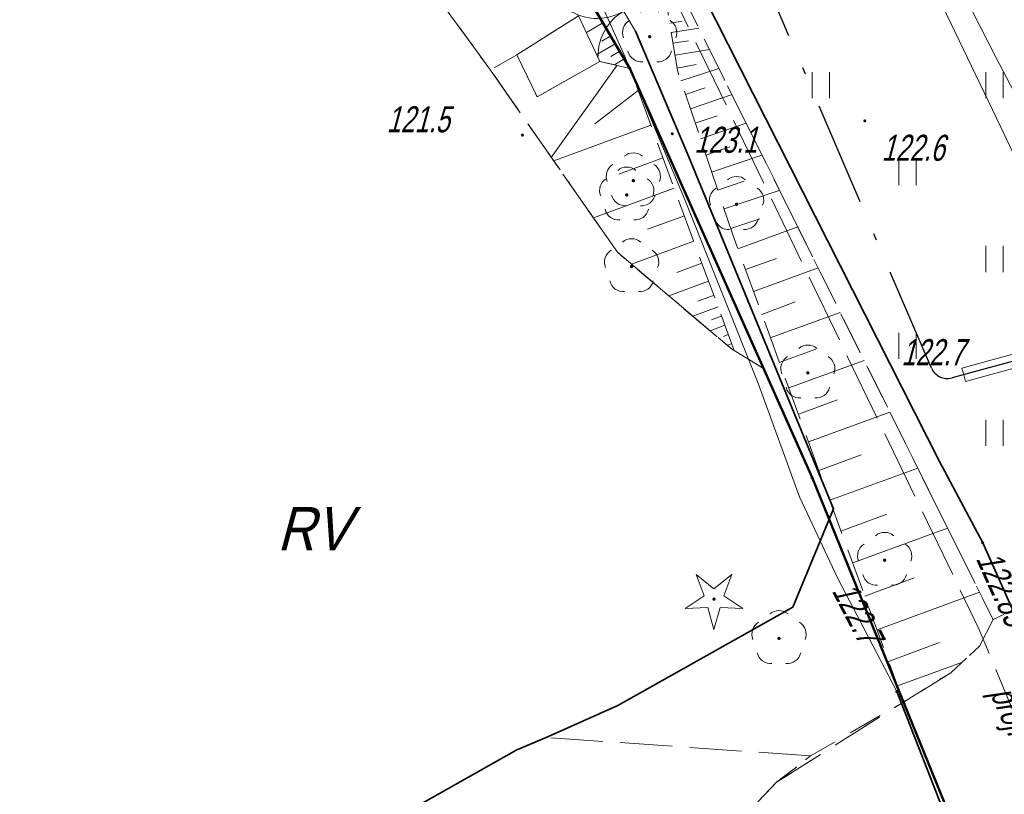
# Model space of a CAD drawing. Extents: x 7463256 to 7464485, y 5957341 to 5958260.
# Tile 80 of 256: x 7463632 to 7463660, y 5957455 to 5957477. Entities that reach past the tile are written whole.
import ezdxf
from ezdxf.enums import TextEntityAlignment as Align

# ---------------------------------------------------------------- set-up
doc = ezdxf.new("R2010")
doc.units = 0
doc.header["$MEASUREMENT"] = 0
for name, pattern in [('1.5_0.5', [2, 1.5, -0.5]), ('218-500', [1, 0.5, -0.5]), ('GAK', [5.2, 3, -1, 0.2, -1]), ('ktok02-500', [0]), ('l219_500', [0]), ('mz1.0_0.5', [1.5, 1, -0.5]), ('mz1.25_0.5', [1.75, 1.25, -0.5]), ('mz2.0_0.5', [2.5, 2, -0.5])]:
    doc.linetypes.add(name, pattern=pattern)
doc.layers.get('0').update_dxf_attribs({"color": 2, "linetype": 'CONTINUOUS', "lineweight": 5})
for name, color, linetype in [('000 Inne (niezydentyfikowane)', 7, 'CONTINUOUS'), ('203-Punkt załamania granicy działki nie stabilizowany', 7, 'CONTINUOUS'), ('210-Oznaczenie użytku', 7, 'CONTINUOUS'), ('217-Granica konturu klasyfikcyjnego', 7, 'CONTINUOUS'), ('218-Granica użytku', 7, 'CONTINUOUS'), ('219-Linia granicy', 7, 'CONTINUOUS'), ('brama (linia)', 7, 'CONTINUOUS'), ('brama (linia) - symbol', 7, 'CONTINUOUS'), ('chodnik (powierzchnia)', 7, 'CONTINUOUS'), ('drzewo iglaste (punkt)', 7, 'CONTINUOUS'), ('drzewo liściaste (punkt)', 7, 'CONTINUOUS'), ('jezdnia (powierzchnia)', 7, 'CONTINUOUS'), ('ogrodzenie trwałe (linia)', 7, 'CONTINUOUS'), ('przewód elektroenergetyczny (linia)', 7, 'CONTINUOUS'), ('przewód telekomunikacyjny (linia)', 7, 'CONTINUOUS'), ('przewód telekomunikacyjny - projektowany lub w budowie (linia) - ob. projektowany', 7, 'CONTINUOUS'), ('przewód telekomunikacyjny - projektowany lub w budowie (linia) - ob. projektowany-Atr1', 7, 'CONTINUOUS'), ('punkt o określonej wysokości (sieć elektroenergetyczna)', 7, 'CONTINUOUS'), ('punkt o określonej wysokości (sieć elektroenergetyczna)-Atr2', 7, 'CONTINUOUS'), ('punkt wysokościowy naturalny', 7, 'CONTINUOUS'), ('punkt wysokościowy naturalny-Atr2', 7, 'CONTINUOUS'), ('rura ochronna - przewód elektroenergetyczny (linia)', 7, 'CONTINUOUS'), ('schody w ciągu komunikacyjnym', 7, 'CONTINUOUS'), ('skarpa nieumocniona (powierzchnia)', 7, 'CONTINUOUS'), ('trawnik (powierzchnia)', 7, 'CONTINUOUS'), ('trawnik (powierzchnia) - symbol', 7, 'CONTINUOUS')]:
    doc.layers.add(name, color=color, linetype=linetype)
doc.layers.add('@proj.rury', color=7, linetype='CONTINUOUS', lineweight=20)
doc.layers.add('____proj LSN', color=1, linetype='CONTINUOUS', lineweight=5)
doc.styles.get("Standard").update_dxf_attribs({"font": 'txt', "width": 0.75})
doc.linetypes.add('902-500', pattern='A,3.75,0,[1,ksztalty.shx,S=0.5,R=0,X=0,Y=0],3.75', length=7.5)

# ---------------------------------------------------------------- blocks, each defined once
blk = doc.blocks.new('PW01')
at = {"linetype": 'Continuous', "lineweight": 13}
h = blk.add_hatch(color=0, dxfattribs=at)
edge = h.paths.add_edge_path()
edge.add_arc((0, 0), 0.045, 0, 360)
blk = doc.blocks.new('OP021')
at = {"linetype": 'Continuous', "lineweight": 13}
h = blk.add_hatch(color=0, dxfattribs=at)
edge = h.paths.add_edge_path()
edge.add_arc((0, 0), 0.05, 0, 360)
at = {"color": 0, "linetype": 'Continuous', "lineweight": 13}
for centre, start, end in [((0, 0.4), 49.272, 130.728), ((-0.38, 0.124), 121.308, 202.548), ((0.38, 0.124), 337.452, 58.692), ((-0.235, -0.324), 193.221, 274.871), ((0.235, -0.324), 265.129, 346.779)]:
    blk.add_arc(centre, 0.4, start, end, dxfattribs=at)
blk = doc.blocks.new('OP011')
at = {"linetype": 'Continuous', "lineweight": 13}
h = blk.add_hatch(color=0, dxfattribs=at)
edge = h.paths.add_edge_path()
edge.add_arc((0, 0), 0.05, 0, 360)
at = {"color": 0, "linetype": 'Continuous', "lineweight": 13}
for p, q in [((-0.283, 0.093), (-0.512, 0.706)), ((-0.512, 0.706), (0, 0.299)), ((0, 0.299), (0.512, 0.706)), ((0.512, 0.706), (0.283, 0.093)), ((-0.828, -0.268), (-0.283, 0.093)), ((0.283, 0.093), (0.828, -0.268)), ((-0.175, -0.24), (-0.828, -0.268)), ((0, -0.87), (-0.175, -0.24)), ((0.175, -0.24), (0, -0.87)), ((0.828, -0.268), (0.175, -0.24))]:
    blk.add_line(p, q, dxfattribs=at)
blk = doc.blocks.new('OK02')
at = {"color": 0, "linetype": 'Continuous', "lineweight": 0}
for centre, start, end in [((-1.5, 0), 0, 60), ((1.5, 0), 120, 180)]:
    blk.add_arc(centre, 1.5, start, end, dxfattribs=at)
blk = doc.blocks.new('TU04')
at = {"color": 0, "linetype": 'Continuous', "lineweight": 13}
for p, q in [((0, 0), (0, 0.75)), ((0.5, 0), (0.5, 0.75))]:
    blk.add_line(p, q, dxfattribs=at)
blk = doc.blocks.new('203')
at = {"linetype": 'Continuous', "lineweight": 0}
h = blk.add_hatch(color=0, dxfattribs=at)
edge = h.paths.add_edge_path()
edge.add_arc((0, 0), 0.045, 0, 360)

msp = doc.modelspace()

# ---------------------------------------------------------------- linework, layer by layer
at = {"layer": '000 Inne (niezydentyfikowane)', "color": 7, "linetype": 'Continuous', "lineweight": 13}
for p, q in [((7463648.81, 5957476.88), (7463648.34, 5957476.6)), ((7463650.74, 5957476.87), (7463651.09, 5957476.93)), ((7463650.78, 5957476.6), (7463651.57, 5957476.73)), ((7463649.17, 5957476.28), (7463648.64, 5957475.97)), ((7463649.04, 5957476.51), (7463648.78, 5957476.35)), ((7463650.83, 5957476.29), (7463651.28, 5957476.36)), ((7463649.3, 5957476.06), (7463649.04, 5957475.91)), ((7463650.89, 5957475.95), (7463651.88, 5957476.11)), ((7463649.43, 5957475.84), (7463649.15, 5957475.67)), ((7463650.95, 5957475.58), (7463651.5, 5957475.68)), ((7463649.22, 5957475.66), (7463647.33, 5957473.01)), ((7463649.56, 5957475.62), (7463649.54, 5957475.6)), ((7463651.06, 5957475.21), (7463652.15, 5957475.57)), ((7463649.83, 5957474.93), (7463648.58, 5957473.97)), ((7463651.19, 5957474.82), (7463651.76, 5957475.01)), ((7463651.33, 5957474.41), (7463652.53, 5957474.82)), ((7463651.47, 5957473.99), (7463652.1, 5957474.2)), ((7463651.62, 5957473.54), (7463652.94, 5957473.99)), ((7463650.19, 5957473.94), (7463647.4, 5957472.91)), ((7463651.78, 5957473.07), (7463652.47, 5957473.31)), ((7463650.54, 5957473), (7463649.27, 5957472.53)), ((7463651.94, 5957472.58), (7463653.39, 5957473.07)), ((7463652.12, 5957472.07), (7463652.88, 5957472.32)), ((7463650.86, 5957472.12), (7463648.54, 5957471.27)), ((7463652.3, 5957471.53), (7463653.89, 5957472.06)), ((7463651.16, 5957471.33), (7463650.1, 5957470.94)), ((7463652.49, 5957470.96), (7463653.33, 5957471.24)), ((7463652.7, 5957470.38), (7463654.42, 5957471.01)), ((7463651.43, 5957470.6), (7463649.64, 5957469.94)), ((7463652.92, 5957469.78), (7463653.81, 5957470.1)), ((7463651.66, 5957469.97), (7463650.94, 5957469.7)), ((7463653.15, 5957469.15), (7463655.01, 5957469.83)), ((7463651.85, 5957469.45), (7463650.71, 5957469.03)), ((7463652, 5957469.04), (7463651.55, 5957468.87)), ((7463652.13, 5957468.71), (7463651.4, 5957468.44)), ((7463653.39, 5957468.49), (7463654.35, 5957468.85)), ((7463652.22, 5957468.44), (7463651.94, 5957468.34)), ((7463653.63, 5957467.82), (7463655.64, 5957468.55)), ((7463652.32, 5957468.18), (7463651.9, 5957468.02)), ((7463652.42, 5957467.91), (7463652.28, 5957467.86)), ((7463652.52, 5957467.65), (7463652.39, 5957467.6)), ((7463653.89, 5957467.11), (7463654.94, 5957467.49)), ((7463654.16, 5957466.38), (7463656.33, 5957467.17)), ((7463654.44, 5957465.62), (7463655.56, 5957466.03)), ((7463654.73, 5957464.83), (7463657.07, 5957465.68)), ((7463655.03, 5957464), (7463656.24, 5957464.45)), ((7463655.34, 5957463.15), (7463657.87, 5957464.07)), ((7463655.66, 5957462.26), (7463656.98, 5957462.74)), ((7463656, 5957461.34), (7463658.73, 5957462.34)), ((7463656.35, 5957460.39), (7463657.77, 5957460.91)), ((7463656.7, 5957459.42), (7463659.65, 5957460.5)), ((7463657.03, 5957458.51), (7463658.5, 5957459.05)), ((7463657.29, 5957457.81), (7463659.16, 5957458.49))]:
    msp.add_line(p, q, dxfattribs=at)
at = {"layer": '217-Granica konturu klasyfikcyjnego', "color": 3, "linetype": '1.5_0.5', "lineweight": 18, "flags": 128}
for points in [[(7463649.59, 5957475.57), (7463644.74, 5957483.79)], [(7463642.62, 5957479.58), (7463645.58, 5957475.52)], [(7463645.58, 5957475.52), (7463649.23, 5957470.28)], [(7463653.43, 5957466.94), (7463649.59, 5957475.57)], [(7463649.23, 5957470.28), (7463652.51, 5957467.5)], [(7463652.51, 5957467.5), (7463653.43, 5957466.94)], [(7463654.83, 5957463.8), (7463653.43, 5957466.94)], [(7463657.46, 5957457.34), (7463654.83, 5957463.8)], [(7463653.81, 5957455.03), (7463657.46, 5957457.34)], [(7463653.27, 5957454.47), (7463653.81, 5957455.03)]]:
    msp.add_lwpolyline(points, dxfattribs=at)
at = {"layer": '218-Granica użytku', "color": 3, "linetype": '218-500', "lineweight": 18, "flags": 128}
for points in [[(7463644.74, 5957483.79), (7463649.59, 5957475.57)], [(7463645.58, 5957475.52), (7463642.62, 5957479.58)], [(7463649.23, 5957470.28), (7463645.58, 5957475.52)], [(7463649.59, 5957475.57), (7463653.43, 5957466.94)], [(7463652.51, 5957467.5), (7463649.23, 5957470.28)], [(7463653.43, 5957466.94), (7463652.51, 5957467.5)], [(7463654.83, 5957463.8), (7463653.43, 5957466.94)], [(7463657.46, 5957457.34), (7463654.83, 5957463.8)], [(7463653.81, 5957455.03), (7463657.46, 5957457.34)], [(7463659.69, 5957451.87), (7463657.46, 5957457.34)], [(7463653.27, 5957454.47), (7463653.81, 5957455.03)]]:
    msp.add_lwpolyline(points, dxfattribs=at)
at = {"layer": '219-Linia granicy', "color": 3, "linetype": 'l219_500', "lineweight": 50, "flags": 128}
for points in [[(7463649.59, 5957475.57), (7463644.74, 5957483.79)], [(7463654.83, 5957463.8), (7463649.59, 5957475.57)], [(7463659.69, 5957451.87), (7463654.83, 5957463.8)]]:
    msp.add_lwpolyline(points, dxfattribs=at)
at = {"layer": '@proj.rury'}
for p, q in [((7463659.141, 5957466.949), (7463690.784, 5957475.67)), ((7463659.247, 5957466.563), (7463690.89, 5957475.285)), ((7463659.141, 5957466.949), (7463659.194, 5957466.756)), ((7463659.247, 5957466.563), (7463659.194, 5957466.756))]:
    msp.add_line(p, q, dxfattribs=at)
at = {"layer": '____proj LSN', "linetype": 'GAK', "lineweight": 30}
msp.add_lwpolyline([(7463810.989, 5957676.522), (7463800.184, 5957658.279), (7463793.869, 5957647.689, 0.203616), (7463793.816, 5957647.301), (7463794.916, 5957643.26, -0.205626), (7463794.861, 5957642.869), (7463764.816, 5957593.361), (7463764.816, 5957593.361), (7463749.912, 5957569.146), (7463743.314, 5957557.902), (7463734.125, 5957541.63, -0.16646), (7463733.883, 5957541.415), (7463732.047, 5957540.645, 0.154872), (7463731.817, 5957540.449), (7463708.804, 5957503.682), (7463695.786, 5957483.524), (7463691.49, 5957475.813, -0.201055), (7463691.186, 5957475.574), (7463658.858, 5957466.664, -0.374915), (7463658.265, 5957466.949), (7463653.128, 5957478.933), (7463653.128, 5957478.933), (7463644.191, 5957493.359), (7463612.028, 5957521.314)], format="xyb", dxfattribs=at)
at = {"layer": 'brama (linia)', "color": 7, "linetype": 'ktok02-500', "lineweight": 18, "flags": 128}
msp.add_lwpolyline([(7463649.75, 5957476.64), (7463649.07, 5957477.79)], dxfattribs=at)
at = {"layer": 'chodnik (powierzchnia)', "color": 7, "linetype": 'mz1.0_0.5', "lineweight": 18, "flags": 128}
msp.add_lwpolyline([(7463662.48, 5957439.95), (7463657.23, 5957436.64), (7463655.4, 5957439.83), (7463656.64, 5957440.53), (7463653.4, 5957446.36), (7463652.14, 5957445.52), (7463651.15, 5957447.25), (7463652.62, 5957448.29), (7463652.36, 5957449.66), (7463652.22, 5957450.77), (7463652.44, 5957452.21), (7463652.83, 5957453.51), (7463653.27, 5957454.47), (7463653.81, 5957455.03), (7463654.79, 5957455.79), (7463657.46, 5957457.34), (7463658.82, 5957458.18), (7463659.65, 5957458.95), (7463660.04, 5957459.71), (7463670.21, 5957464.71), (7463670.16, 5957464.34), (7463670.11, 5957463.87), (7463670.07, 5957463.4), (7463670.03, 5957462.94), (7463670, 5957462.47), (7463669.97, 5957462), (7463669.93, 5957461.54), (7463669.9, 5957461.08), (7463669.87, 5957460.62), (7463669.84, 5957460.15), (7463669.81, 5957459.69), (7463669.78, 5957459.23), (7463669.76, 5957458.77), (7463669.74, 5957458.3), (7463669.72, 5957457.84), (7463669.71, 5957457.38), (7463669.7, 5957456.92), (7463669.69, 5957456.45), (7463669.68, 5957455.99), (7463662.46, 5957453.99), (7463659.98, 5957454.14), (7463658.62, 5957453.71), (7463657.95, 5957452.81), (7463657.65, 5957451.61), (7463657.93, 5957449.86)], close=True, dxfattribs=at)
at = {"layer": 'jezdnia (powierzchnia)', "color": 7, "linetype": '1.5_0.5', "lineweight": 18, "flags": 128}
msp.add_lwpolyline([(7463633.324, 5957448.605), (7463634.84, 5957449.47), (7463646.34, 5957455.96), (7463647.18, 5957456.32), (7463654.79, 5957455.79), (7463653.81, 5957455.03), (7463653.27, 5957454.47), (7463652.83, 5957453.51), (7463652.44, 5957452.21), (7463652.22, 5957450.77), (7463652.36, 5957449.66), (7463652.62, 5957448.29), (7463651.15, 5957447.25), (7463650.95, 5957447.6), (7463637.875, 5957440.183)], dxfattribs=at)
at = {"layer": 'ogrodzenie trwałe (linia)', "color": 7, "linetype": '902-500', "lineweight": 35, "flags": 128}
msp.add_lwpolyline([(7463649.75, 5957476.64), (7463651.28, 5957473.04), (7463655.45, 5957462.9), (7463654.28, 5957460.07), (7463649.24, 5957457.24), (7463647.18, 5957456.32), (7463646.34, 5957455.96), (7463634.84, 5957449.47), (7463633.324, 5957448.605)], dxfattribs=at)
at = {"layer": 'przewód elektroenergetyczny (linia)', "color": 1, "linetype": 'Continuous', "lineweight": 18, "flags": 128}
for points in [[(7463651.411, 5957598.199), (7463651.48, 5957584.91), (7463651.38, 5957565.24), (7463651.36, 5957562.34), (7463652.25, 5957541.98), (7463652.03, 5957539.46), (7463651.08, 5957537.88), (7463645.2, 5957532.52), (7463638.78, 5957527.04), (7463636.21, 5957524.93), (7463638.44, 5957518.02), (7463639.3, 5957516.14), (7463641.02, 5957511.94), (7463636.62, 5957502), (7463636.79, 5957501.27), (7463637.6, 5957500.71), (7463650.99, 5957479.09), (7463658.5, 5957464.26), (7463659.74, 5957461.92), (7463669.02, 5957441.09), (7463671.79, 5957431.51), (7463668.23, 5957427.7), (7463669.759, 5957423.264)], [(7463658.78, 5957453.79), (7463657.27, 5957457.64), (7463655.56, 5957460.91), (7463654.47, 5957463.24), (7463653.29, 5957466.48), (7463651.18, 5957471.77), (7463649.42, 5957475.98), (7463648.45, 5957478.15), (7463646.96, 5957481.09), (7463643.26, 5957486.71), (7463636.49, 5957497.05), (7463633.85, 5957500.94), (7463628.54, 5957507.12)]]:
    msp.add_lwpolyline(points, dxfattribs=at)
at = {"layer": 'przewód telekomunikacyjny (linia)', "color": 30, "linetype": 'Continuous', "lineweight": 18, "flags": 128}
for points in [[(7463588.49, 5957572.47), (7463588.81, 5957572.59), (7463596.98, 5957575.73), (7463601.53, 5957565.16), (7463607.86, 5957550.85), (7463611.15, 5957546.09), (7463617.09, 5957538.06), (7463623.06, 5957529.89), (7463632.8, 5957516.77), (7463637.98, 5957509.61), (7463650.2, 5957492.62), (7463653.89, 5957487.53), (7463656.42, 5957481.89), (7463660.26, 5957473.88), (7463663.78, 5957466.44), (7463666.7, 5957460.14), (7463671.03, 5957450.99), (7463674.32, 5957444.11), (7463677.7, 5957436.34), (7463679.805, 5957430.674)], [(7463588.49, 5957572.47), (7463588.81, 5957572.59), (7463596.98, 5957575.73), (7463599.04, 5957568.28), (7463603.7, 5957557.94), (7463610.66, 5957545.16), (7463620.2, 5957532.36), (7463631.34, 5957517.82), (7463632.68, 5957516.1), (7463638.22, 5957509.03), (7463646.55, 5957498.16), (7463653.84, 5957487.85), (7463655.14, 5957485.64), (7463660.12, 5957475.89), (7463664.63, 5957467.29), (7463669.97, 5957454.14), (7463674.28, 5957443.85), (7463677.55, 5957435.99), (7463679.595, 5957430.519)]]:
    msp.add_lwpolyline(points, dxfattribs=at)
at = {"layer": 'przewód telekomunikacyjny - projektowany lub w budowie (linia) - ob. projektowany', "color": 30, "linetype": 'mz2.0_0.5', "lineweight": 18, "flags": 128}
msp.add_lwpolyline([(7463413.42, 5957517.41), (7463410.84, 5957533.74), (7463431.23, 5957536.93), (7463433.06, 5957539.05), (7463435.21, 5957539.24), (7463437, 5957537.76), (7463460.31, 5957541.32), (7463461.48, 5957543.69), (7463467.27, 5957542.29), (7463470.76, 5957542.77), (7463477.71, 5957539.31), (7463488.01, 5957541.08), (7463489.44, 5957531.37), (7463530.84, 5957537.68), (7463545.63, 5957539.63), (7463555.26, 5957540.13), (7463555.96, 5957541.75), (7463562.52, 5957541.9), (7463572.79, 5957541), (7463581.12, 5957539.74), (7463596.69, 5957535.13), (7463607.56, 5957530.27), (7463613.92, 5957525.55), (7463633.51, 5957503.42), (7463638.24, 5957496.95), (7463638.73, 5957495.47), (7463639.99, 5957494.45), (7463649.9, 5957479.61), (7463659.63, 5957459.45), (7463672.96, 5957427.37), (7463673.317, 5957425.888)], dxfattribs=at)
at = {"layer": 'rura ochronna - przewód elektroenergetyczny (linia)', "color": 1, "linetype": 'Continuous', "lineweight": 35, "flags": 128}
for points in [[(7463637.6, 5957500.71), (7463650.99, 5957479.09), (7463658.5, 5957464.26), (7463659.74, 5957461.92), (7463669.02, 5957441.09), (7463671.79, 5957431.51), (7463668.23, 5957427.7)], [(7463658.78, 5957453.79), (7463657.27, 5957457.64)]]:
    msp.add_lwpolyline(points, dxfattribs=at)
at = {"layer": 'schody w ciągu komunikacyjnym', "color": 7, "linetype": 'Continuous', "lineweight": 18, "flags": 128}
msp.add_lwpolyline([(7463648.73, 5957475.77), (7463646.92, 5957474.75), (7463646.34, 5957475.96), (7463648.11, 5957477.08)], close=True, dxfattribs=at)
msp.add_lwpolyline([(7463648.73, 5957475.77), (7463646.92, 5957474.75), (7463646.34, 5957475.96), (7463648.11, 5957477.08)], close=True, dxfattribs=at)
msp.add_lwpolyline([(7463647.274, 5957474.949), (7463647.272, 5957474.948)], dxfattribs=at)
at = {"layer": 'skarpa nieumocniona (powierzchnia)', "color": 7, "linetype": 'mz1.25_0.5', "lineweight": 18, "flags": 128}
for points in [[(7463582.83, 5957525.79), (7463591.96, 5957525.67), (7463601.04, 5957522.58), (7463607.18, 5957520.58), (7463605.93, 5957517.89), (7463607.73, 5957517.01), (7463609.18, 5957519.93), (7463610.13, 5957519.61), (7463611.21, 5957519.12), (7463616.93, 5957514.06), (7463623.03, 5957508.73), (7463629.55, 5957503.03), (7463630.72, 5957501.69), (7463634.18, 5957497.56), (7463638.11, 5957492.58), (7463642.61, 5957486.96), (7463644.74, 5957483.79), (7463649.59, 5957475.57), (7463648.73, 5957475.77), (7463648.11, 5957477.08), (7463646.34, 5957475.96), (7463645.58, 5957475.52), (7463642.62, 5957479.58), (7463639.66, 5957482.77), (7463637.49, 5957485.85), (7463637.49, 5957486.68), (7463637.27, 5957487.21), (7463636.83, 5957487.91), (7463636.22, 5957488.66), (7463634.89, 5957489.95), (7463632.83, 5957491.71), (7463629.54, 5957495.92), (7463629.33, 5957496.25), (7463627.25, 5957498.79), (7463626.63, 5957499.9), (7463625.88, 5957501.11), (7463625.53, 5957501.73), (7463623.27, 5957503.69), (7463618.89, 5957507.52), (7463614.48, 5957511.29), (7463610.1, 5957515.09), (7463608.36, 5957516.59), (7463603.82, 5957518.26), (7463597.59, 5957520.46), (7463591.86, 5957522.56), (7463591.31, 5957522.65), (7463585.76, 5957522.35), (7463579.58, 5957521.97), (7463573.57, 5957521.44), (7463567.68, 5957517.4), (7463567.31, 5957517.14), (7463561.94, 5957513.43), (7463559.62, 5957511.91), (7463557.56, 5957509.52), (7463554.02, 5957505.44), (7463550.87, 5957501.8), (7463547.38, 5957503.7), (7463551.58, 5957508.64), (7463556.56, 5957514.67), (7463557.41, 5957515.42), (7463565.23, 5957520.62), (7463573.6, 5957526.17)], [(7463660.04, 5957459.71), (7463659.65, 5957458.95), (7463658.82, 5957458.18), (7463657.46, 5957457.34), (7463652.53, 5957470.84), (7463650.96, 5957475.51), (7463650.36, 5957479.17)], [(7463646.92, 5957474.75), (7463648.73, 5957475.77), (7463649.59, 5957475.57), (7463652.59, 5957467.45), (7463652.51, 5957467.5), (7463649.23, 5957470.28), (7463645.58, 5957475.52), (7463646.34, 5957475.96)]]:
    msp.add_lwpolyline(points, close=True, dxfattribs=at)
at = {"layer": 'trawnik (powierzchnia)', "color": 7, "linetype": 'mz1.0_0.5', "lineweight": 18, "flags": 128}
msp.add_lwpolyline([(7463580.32, 5957539.01), (7463582.3, 5957538.7), (7463592.4, 5957535.78), (7463600.38, 5957532.82), (7463607.33, 5957529.45), (7463613.22, 5957524.87), (7463620.47, 5957516.89), (7463628.15, 5957507.26), (7463629.1, 5957507.97), (7463629.34, 5957507.67), (7463630.84, 5957506.22), (7463631.22, 5957505.9), (7463631.61, 5957505.59), (7463632.01, 5957505.29), (7463632.41, 5957505), (7463632.83, 5957504.73), (7463633.25, 5957504.47), (7463633.68, 5957504.22), (7463634.12, 5957503.98), (7463634.57, 5957503.76), (7463635.02, 5957503.55), (7463637.77, 5957502.4), (7463664.97, 5957492.53), (7463654.52, 5957492.04), (7463660.48, 5957478.58), (7463664.06, 5957471.72), (7463666.65, 5957466.02), (7463667.71, 5957463.48), (7463660.04, 5957459.71), (7463650.36, 5957479.17), (7463649.07, 5957477.79), (7463646.12, 5957482.59), (7463641.27, 5957489.69), (7463634.1, 5957500.08), (7463630.24, 5957504.62), (7463624.17, 5957511.26), (7463620.09, 5957515.59), (7463617.14, 5957517.44), (7463614.79, 5957520.81), (7463607.52, 5957526.22), (7463602.23, 5957529.16), (7463588.22, 5957534.23), (7463573.65, 5957537.17), (7463561.53, 5957537.88), (7463545.87, 5957537.07), (7463526.78, 5957534.4), (7463493.48, 5957529.44), (7463488.09, 5957528.53), (7463485.55, 5957519.42), (7463472.91, 5957470.09), (7463469.83, 5957470.77), (7463471.83, 5957479.03), (7463472.23, 5957480.58), (7463471.82, 5957480.7), (7463482.6, 5957520.82), (7463470.32, 5957524.14), (7463471.25, 5957525.52), (7463472.45, 5957526.44), (7463482.19, 5957530.95), (7463486.26, 5957531.11), (7463489.82, 5957531.59), (7463526.21, 5957537.19), (7463545.61, 5957539.95), (7463562.4, 5957540.77)], close=True, dxfattribs=at)

# ---------------------------------------------------------------- block references
at = {"layer": '203-Punkt załamania granicy działki nie stabilizowany', "color": 3, "linetype": 'Continuous', "lineweight": 18}
for p in [(7463649.59, 5957475.57), (7463654.83, 5957463.8)]:
    msp.add_blockref('203', p, dxfattribs=at)
at = {"layer": 'brama (linia) - symbol', "color": 7, "linetype": 'Continuous', "lineweight": 18, "rotation": 120.596}
msp.add_blockref('OK02', (7463649.41, 5957477.215), dxfattribs=at)
at = {"layer": 'drzewo iglaste (punkt)', "color": 94, "linetype": 'Continuous', "lineweight": 13}
msp.add_blockref('OP011', (7463652.01, 5957460.3), dxfattribs=at)
at = {"layer": 'drzewo liściaste (punkt)', "color": 94, "linetype": 'Continuous', "lineweight": 13}
for p in [(7463650.16, 5957476.48), (7463649.69, 5957472.34), (7463649.5, 5957471.93), (7463652.66, 5957471.66), (7463649.64, 5957469.87), (7463654.71, 5957466.81), (7463656.92, 5957461.42), (7463653.88, 5957459.17)]:
    msp.add_blockref('OP021', p, dxfattribs=at)
at = {"layer": 'punkt o określonej wysokości (sieć elektroenergetyczna)', "color": 1, "linetype": 'Continuous', "lineweight": 13}
for p in [(7463659.74, 5957461.92), (7463657.27, 5957457.64)]:
    msp.add_blockref('PW01', p, dxfattribs=at)
at = {"layer": 'punkt wysokościowy naturalny', "color": 7, "linetype": 'Continuous', "lineweight": 13}
for p in [(7463656.35, 5957474.06), (7463650.81, 5957473.69), (7463646.5, 5957473.65)]:
    msp.add_blockref('PW01', p, dxfattribs=at)
at = {"layer": 'trawnik (powierzchnia) - symbol', "color": 7, "linetype": 'Continuous', "lineweight": 18}
for p in [(7463654.83, 5957474.71), (7463659.83, 5957474.71), (7463657.33, 5957472.21), (7463659.83, 5957469.71), (7463657.33, 5957467.21), (7463659.83, 5957464.71)]:
    msp.add_blockref('TU04', p, dxfattribs=at)

# ---------------------------------------------------------------- texts
at = {"layer": '210-Oznaczenie użytku', "color": 3, "linetype": 'Continuous', "lineweight": 18, "oblique": 15, "width": 0.9}
msp.add_text('RV', height=1.25, dxfattribs=at).set_placement((7463639.44, 5957461.7))
at = {"layer": 'przewód telekomunikacyjny - projektowany lub w budowie (linia) - ob. projektowany-Atr1', "color": 30, "oblique": 15, "width": 0.72}
msp.add_text('proj. t', height=0.75, rotation=293.45, dxfattribs=at).set_placement((7463659.94, 5957457.6))
at = {"layer": 'punkt o określonej wysokości (sieć elektroenergetyczna)-Atr2', "color": 1, "oblique": 15, "width": 0.72}
msp.add_text('122.85', height=0.75, rotation=294.013, dxfattribs=at).set_placement((7463659.88, 5957461.62), align=Align.MIDDLE_LEFT)
msp.add_text('122.7', height=0.75, rotation=297.37, dxfattribs=at).set_placement((7463655.39, 5957460.54))
at = {"layer": 'punkt wysokościowy naturalny-Atr2', "color": 7, "oblique": 15, "width": 0.72}
for s, p in [('121.5', (7463642.59, 5957473.73)), ('123.1', (7463651.44, 5957473.14)), ('122.6', (7463656.83, 5957472.91)), ('122.7', (7463657.4, 5957467.03))]:
    msp.add_text(s, height=0.75, dxfattribs=at).set_placement(p)

doc.saveas('drawing.dxf')
